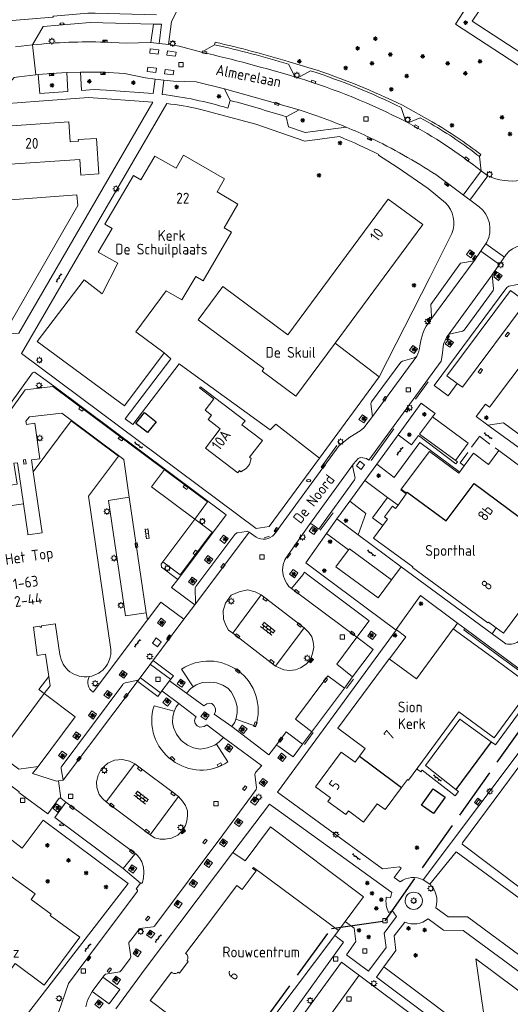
# Model space of a CAD drawing. Extents: x 168769 to 512904, y 516715 to 1559940.
# Tile 84 of 186: x 169418 to 169532, y 519650 to 519879. Entities that reach past the tile are written whole.
import ezdxf

# ---------------------------------------------------------------- set-up
doc = ezdxf.new("R2010")
doc.units = 0
doc.header["$MEASUREMENT"] = 0
doc.linetypes.add('ACAD_ISO02W100', pattern=[15, 12, -3])
doc.linetypes.add('HIDDEN', pattern=[4.5, 3, -1.5])
doc.layers.get('0').update_dxf_attribs({"linetype": 'CONTINUOUS'})
for name, color, linetype, lineweight in [('B01_HOOFDGEBOUW', 10, 'CONTINUOUS', 0), ('B07_scheidingsmuur', 14, 'CONTINUOUS', 25), ('B17_Overbouw', 10, 'HIDDEN', 0), ('Q04_wegmarkering', 7, 'CONTINUOUS', 0), ('Q21_LANTAARNPAAL', 7, 'CONTINUOUS', 18), ('Q23_kolk', 7, 'CONTINUOUS', 18), ('Q24_PUTDEKSEL', 7, 'CONTINUOUS', 0), ('Q26_BOOM', 7, 'CONTINUOUS', 18), ('Q28_rioolput', 7, 'CONTINUOUS', 18), ('Q92_BRANDKRAAN', 7, 'CONTINUOUS', 0), ('Q96_STRAATKOLK', 7, 'CONTINUOUS', 0), ('Q97_TROTTOIRKOLK', 7, 'CONTINUOUS', 0), ('S02_symb_open_verh', 7, 'CONTINUOUS', 13), ('T51_CULTUURSCHEIDING', 3, 'CONTINUOUS', 0), ('V00_kant_verharding', 252, 'CONTINUOUS', 0), ('V03_kant_tegel_verh', 254, 'CONTINUOUS', 13), ('V04_Kant_op_inrit', 254, 'CONTINUOUS', 13), ('V11_VERKEERSDREMPEL', 7, 'CONTINUOUS', 0), ('Z19_Overigetekst', 7, 'CONTINUOUS', 0)]:
    doc.layers.add(name, color=color, linetype=linetype, lineweight=lineweight)
for name, color, linetype in [('B14_dakrand_bijgebouw', 30, 'CONTINUOUS'), ('T10_cultuurscheiding', 3, 'CONTINUOUS'), ('W51_DUIKER', 4, 'ACAD_ISO02W100'), ('Z02_Huisnummer', 253, 'CONTINUOUS'), ('Z06_STRAATNAAM', 7, 'CONTINUOUS'), ('Z09_FUNCTIEAANDUIDING', 7, 'CONTINUOUS')]:
    doc.layers.add(name, color=color, linetype=linetype)
doc.styles.add('ISOCP', font='isocp.shx', dxfattribs={"height": 1.8})

# ---------------------------------------------------------------- blocks, each defined once
blk = doc.blocks.new('Q21')
at = {"color": 0}
for points in [[(-1.5, 0), (-1, 0)], [(-1.06, 1.06), (-0.71, 0.71)], [(0, 1.5), (0, 1)], [(1.06, 1.06), (0.71, 0.71)], [(1.5, 0), (1, 0)], [(-1.06, -1.06), (-0.71, -0.71)], [(0, -1.5), (0, -1)], [(1.06, -1.06), (0.71, -0.71)]]:
    blk.add_lwpolyline(points, dxfattribs=at)
blk.add_circle((0, 0), 1, dxfattribs=at)
blk = doc.blocks.new('Q26')
at = {"color": 0}
for p, q in [((-1, 0), (1, 0)), ((-0.7, 0.7), (0.7, -0.7)), ((0.7, 0.7), (-0.7, -0.7)), ((0, 1), (0, -1))]:
    blk.add_line(p, q, dxfattribs=at)
blk = doc.blocks.new('Q28')
at = {"color": 0}
blk.add_lwpolyline([(1, 1), (1, -1), (-1, -1), (-1, 1)], close=True, dxfattribs=at)
blk = doc.blocks.new('Q97')
blk.add_hatch(color=256).paths.add_polyline_path([(-1, 1), (-1, 0), (1, 1)])
blk.add_line((1, 1), (-1, 0))
at = {"color": 0}
for points in [[(-1, 0), (-1, 1), (1, 1), (1, 0), (-1, 0)], [(0, 0.8), (0, 1)]]:
    blk.add_lwpolyline(points, dxfattribs=at)
blk = doc.blocks.new('Q23')
at = {"color": 0}
blk.add_lwpolyline([(0.99, -0.5), (-0.99, -0.5), (-0.99, 0.5), (0.99, 0.5), (0.99, -0.5)], dxfattribs=at)
blk = doc.blocks.new('Q96')
for p, q in [((-1, 0.88), (1, 0.88)), ((-1, 0.75), (1, 0.75)), ((-1, 0.63), (1, 0.63)), ((-1, 0.5), (1, 0.5)), ((-1, 0.38), (1, 0.38)), ((-1, 0.25), (1, 0.25)), ((-1, 0.12), (1, 0.12))]:
    blk.add_line(p, q)
at = {"color": 0}
blk.add_lwpolyline([(1, 1), (1, 0), (-1, 0), (-1, 1), (1, 1)], dxfattribs=at)
blk = doc.blocks.new('Q92')
at = {"color": 0}
blk.add_ellipse((0, 0), major_axis=(-0.991, 0), ratio=0.499983, start_param=1.570796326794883, end_param=7.853981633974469, dxfattribs=at)
blk = doc.blocks.new('Q24')
at = {"color": 0}
blk.add_lwpolyline([(1, 1), (1, -1), (-1, -1), (-1, 1)], close=True, dxfattribs=at)
blk = doc.blocks.new('S024')
at = {"color": 0}
for p, q in [((0, 1.2), (6.7, 1.2)), ((0, 0), (6.7, 0)), ((0.2, 1.2), (0.2, 0)), ((1.25, 1.5), (1.25, 1.2)), ((1.25, 0), (1.25, -1.2)), ((2.3, 1.2), (2.3, 0)), ((3.35, 1.5), (3.35, 1.2)), ((3.35, 0), (3.35, -1.2)), ((4.4, 1.2), (4.4, 0)), ((5.45, 1.5), (5.45, 1.2)), ((5.45, 0), (5.45, -1.2)), ((6.5, 1.2), (6.5, 0)), ((0, -1.2), (6.7, -1.2)), ((0.2, -1.2), (0.2, -1.5)), ((2.3, -1.2), (2.3, -1.5)), ((4.4, -1.2), (4.4, -1.5)), ((6.5, -1.2), (6.5, -1.5))]:
    blk.add_line(p, q, dxfattribs=at)
blk = doc.blocks.new('S026')
for p, q in [((0, 0), (4.4, 0)), ((0.2, 0.5), (0.2, 0)), ((1.2, 0), (1.2, -0.5)), ((2.2, 0.5), (2.2, 0)), ((3.2, 0), (3.2, -0.5)), ((4.2, 0.5), (4.2, 0))]:
    blk.add_line(p, q)
blk = doc.blocks.new('S022')
at = {"color": 0}
for p, q in [((0.01, 1.15), (0.31, 1.15)), ((0.31, -2.3), (0.31, 2.3)), ((0.31, 2.1), (1.51, 2.1)), ((0.31, 0), (1.51, 0)), ((1.51, -2.3), (1.51, 2.3)), ((1.51, 1.05), (1.81, 1.05)), ((0.01, -1.15), (0.31, -1.15)), ((0.31, -2.1), (1.51, -2.1)), ((1.51, -1.05), (1.81, -1.05))]:
    blk.add_line(p, q, dxfattribs=at)

msp = doc.modelspace()

# ---------------------------------------------------------------- linework, layer by layer
at = {"layer": 'B01_HOOFDGEBOUW'}
for p, q in [((169518.75, 519737.47), (169510.2, 519725.87)), ((169528.57, 519730.23), (169518.75, 519737.47)), ((169503.92, 519730.5), (169492.04, 519714.41)), ((169510.2, 519725.87), (169503.92, 519730.5)), ((169536.95, 519724.06), (169528.57, 519730.23)), ((169528.21, 519712.22), (169536.95, 519724.06)), ((169508.35, 519702.41), (169519.99, 519718.2)), ((169519.99, 519718.2), (169528.21, 519712.22)), ((169492.04, 519714.41), (169498.37, 519709.74)), ((169498.37, 519709.74), (169497.03, 519707.92)), ((169506.77, 519700.68), (169508.15, 519702.55)), ((169508.15, 519702.55), (169508.35, 519702.41))]:
    msp.add_line(p, q, dxfattribs=at)
for points in [[(169413.71, 519845.03), (169432.23, 519846.28), (169432.47, 519842.64), (169436.69, 519842.92), (169436.14, 519851.14), (169431.91, 519850.86), (169431.94, 519850.5), (169430.01, 519850.37), (169429.7, 519854.96), (169413.12, 519853.84)], [(169491.42, 519803.7), (169482.32, 519791.39), (169474.45, 519797.2), (169474.9, 519797.81), (169459.67, 519809.06), (169465.37, 519816.78), (169480.45, 519805.64), (169503.69, 519837.09), (169511.71, 519831.16)]]:
    msp.add_lwpolyline(points, close=True, dxfattribs=at)
for points in [[(169451.8, 519801.41), (169442.63, 519789.12), (169422.38, 519804.05), (169433.24, 519818.4), (169437.43, 519815.15), (169441.07, 519822.25), (169436.52, 519824.8), (169439.73, 519830.27), (169438.03, 519831.27), (169444.68, 519842.52), (169446.39, 519841.51), (169449.66, 519847.05), (169454.56, 519844.25), (169456.3, 519847.27), (169465.78, 519841.8), (169464.04, 519838.78), (169468.84, 519835.93), (169465.65, 519830.42), (169467.38, 519829.42), (169460.85, 519818.16), (169459.12, 519819.16), (169455.92, 519813.69), (169452.23, 519815.85), (169445.22, 519806.31), (169451.8, 519801.41)], [(169460.19, 519793.58), (169470.54, 519785.71), (169469.81, 519784.75), (169474.54, 519781.14), (169471.55, 519777.22), (169471.91, 519776.95), (169471.52, 519775.59), (169470.77, 519774.6), (169469.57, 519773.87), (169469.2, 519774.15), (169468.83, 519773.65), (169461.36, 519779.36), (169464.77, 519783.83), (169461.96, 519785.98), (169462.73, 519786.99), (169461.27, 519788.11), (169463.33, 519790.81), (169460.01, 519793.34), (169460.19, 519793.58)], [(169421.48, 519773.85), (169430.26, 519785.65), (169441.2, 519777.49)], [(169441.2, 519777.49), (169434.29, 519768.22), (169439.38, 519733.22)], [(169506.68, 519769.8), (169513.22, 519778.56)], [(169513.22, 519778.56), (169520.03, 519773.55), (169521.27, 519775.25), (169523.41, 519778.15), (169526.9, 519775.56), (169529.28, 519778.78), (169546.77, 519765.85), (169542.57, 519760.17), (169543.78, 519759.27), (169543.45, 519758.83), (169543.63, 519758.68), (169542.42, 519757.04)], [(169419.2, 519766.4), (169420.2, 519759.54), (169420.25, 519759.25), (169423.51, 519759.73), (169421.48, 519773.85)], [(169505.95, 519766.16), (169507.85, 519768.78), (169506.61, 519769.7), (169506.68, 519769.8)], [(169412.79, 519766.14), (169414.85, 519766.45), (169414.95, 519765.78), (169419.2, 519766.4)], [(169505.38, 519765.36), (169505.95, 519766.16)], [(169424.04, 519722.46), (169413.61, 519708.45), (169401.04, 519717.83), (169409.55, 519729.3), (169404.41, 519764.21), (169408.67, 519764.84), (169408.57, 519765.51), (169410.68, 519765.82)], [(169502.45, 519761.42), (169503.52, 519762.87), (169502.81, 519763.39), (169504.63, 519765.9)], [(169504.63, 519765.9), (169505.38, 519765.36)], [(169528.69, 519737.65), (169526.86, 519739), (169526.73, 519738.83), (169509.27, 519751.71), (169509.34, 519751.8), (169500.3, 519758.5), (169502.45, 519761.42)], [(169530.35, 519736.43), (169541.94, 519752.06)], [(169427.66, 519731.52), (169426.66, 519738.33), (169426.62, 519738.63), (169423.35, 519738.16), (169423.39, 519737.87), (169423.05, 519737.82), (169423.02, 519738.04), (169421.51, 519737.82), (169422.42, 519731.28), (169424.3, 519731.56), (169425.06, 519726.38)], [(169530.35, 519736.43), (169528.69, 519737.65)], [(169425.06, 519726.38), (169422.8, 519723.37), (169424.04, 519722.46)], [(169497.03, 519707.92), (169496, 519706.52), (169492.81, 519708.87), (169486.87, 519700.82), (169490.33, 519698.27), (169489.72, 519697.44), (169493.83, 519694.42), (169494.44, 519695.24), (169497.98, 519692.63), (169501.14, 519696.92), (169502.99, 519695.55)], [(169502.99, 519695.55), (169506.77, 519700.68)], [(169412.88, 519682.54), (169421.94, 519675.99), (169421, 519674.7), (169425.64, 519671.28)], [(169461.4, 519668.33), (169468.62, 519677.92), (169469.82, 519677.02), (169473.08, 519681.32), (169472.28, 519681.92), (169472.46, 519682.16)], [(169491.33, 519666.37), (169492.16, 519667.49), (169472.46, 519682.16)], [(169425.64, 519671.28), (169425.43, 519671), (169432.23, 519665.99), (169424.02, 519654.86), (169417.26, 519659.84), (169407.07, 519646.03)], [(169477.22, 519647.57), (169491.33, 519666.37)], [(169531.75, 519636.33), (169526.96, 519639.92), (169523.96, 519660.93), (169585.62, 519614.89)]]:
    msp.add_lwpolyline(points, dxfattribs=at)
for points in [[(169439.38, 519733.22, -0.416903), (169434.46, 519726.4)], [(169434.46, 519726.4, -0.423549), (169427.66, 519731.52)], [(169460.79, 519642.05), (169460.79, 519642.05), (169448.55, 519651.29), (169453.5, 519657.86, 0.447869), (169455.06, 519657.88), (169455.35, 519657.66), (169457.38, 519660.35), (169457.09, 519660.57, 0.448148), (169456.75, 519662.16), (169461.4, 519668.33)]]:
    msp.add_lwpolyline(points, format="xyb", dxfattribs=at)
at = {"layer": 'B07_scheidingsmuur'}
for points in [[(169506.68, 519769.8), (169507.88, 519768.91), (169508.06, 519769.16), (169517.13, 519762.46), (169523.55, 519771.16), (169534.1, 519763.37)], [(169497.03, 519707.92), (169500, 519705.71), (169506.77, 519700.68)]]:
    msp.add_lwpolyline(points, dxfattribs=at)
at = {"layer": 'B14_dakrand_bijgebouw'}
for points in [[(169447.21, 519787.58), (169449.92, 519785.46), (169447.96, 519782.95), (169445.25, 519785.07), (169447.21, 519787.58)], [(169516.84, 519698.4), (169514.14, 519694.62), (169511.42, 519696.57), (169514.12, 519700.35), (169516.84, 519698.4)]]:
    msp.add_lwpolyline(points, dxfattribs=at)
at = {"layer": 'B17_Overbouw'}
for points in [[(169521.27, 519775.25), (169520.31, 519775.93), (169524.82, 519782.09), (169529.28, 519778.78)], [(169521.27, 519775.25), (169520.31, 519775.93), (169524.82, 519782.09), (169529.28, 519778.78)], [(169521.27, 519775.25), (169520.31, 519775.93), (169524.82, 519782.09), (169529.28, 519778.78)], [(169425.06, 519726.38), (169425.36, 519724.27), (169424.04, 519722.46)], [(169425.06, 519726.38), (169425.36, 519724.27), (169424.04, 519722.46)], [(169425.06, 519726.38), (169425.36, 519724.27), (169424.04, 519722.46)]]:
    msp.add_lwpolyline(points, dxfattribs=at)
at = {"layer": 'Q04_wegmarkering'}
for points in [[(169460.46, 519871.13, -0.016718), (169482.12, 519865.37)], [(169482.72, 519865.2, -0.043435), (169507.73, 519855.07)], [(169508.28, 519854.78, -0.04394), (169525.16, 519843.62)], [(169455.79, 519728.07, -0.317493), (169468.92, 519727.73)], [(169468.92, 519727.73, -0.327229), (169472.97, 519714.92)], [(169453.62, 519707.02, -0.326363), (169449.44, 519719.59)], [(169466.57, 519706.63, -0.324965), (169453.62, 519707.02)]]:
    msp.add_lwpolyline(points, format="xyb", dxfattribs=at)
for points in [[(169465.76, 519862.63), (169483.08, 519857.78)], [(169523.58, 519822.8), (169513.54, 519809.2)], [(169517.15, 519805.01), (169527.74, 519819.53)], [(169535.65, 519813.23), (169520.89, 519793.46), (169519.65, 519794.31)], [(169510.27, 519800.69), (169500.02, 519786.7)], [(169513.91, 519786.61), (169522.22, 519780.47), (169519.23, 519776.49)], [(169526.75, 519784.67), (169546.89, 519770.1)], [(169495.64, 519775.67), (169485.42, 519761.64)], [(169451.52, 519752.98), (169458.89, 519762.87), (169448.86, 519770.35), (169451.87, 519774.37)], [(169443.72, 519767.95), (169447.66, 519741.15)], [(169471.47, 519759.88), (169458.87, 519743.04)], [(169504.46, 519748.8), (169494.71, 519756.01), (169494.51, 519755.77)], [(169481.31, 519746.78), (169496.68, 519735.28)], [(169474.24, 519745.3), (169484.25, 519737.7)], [(169467.68, 519736.47), (169477.61, 519728.82)], [(169496.39, 519735.5), (169491.75, 519729.27)], [(169458.53, 519723.98), (169455.79, 519728.07)], [(169495.39, 519726.32), (169491.75, 519729.27)], [(169446.01, 519725.79), (169428.41, 519702.36)], [(169489.73, 519726.55), (169482.23, 519716.49)], [(169493.55, 519723.71), (169489.73, 519726.55)], [(169449.44, 519719.59), (169454.14, 519718.38)], [(169472.97, 519714.92), (169468.36, 519716.55)], [(169486, 519713.6), (169482.23, 519716.49)], [(169480.06, 519713.59), (169477.65, 519710.35)], [(169483.86, 519710.72), (169480.06, 519713.59)], [(169463.95, 519710.73), (169466.57, 519706.63)], [(169444.99, 519706.14), (169455.1, 519698.56)], [(169429.05, 519697.3), (169445.28, 519685.2)], [(169448.57, 519689.71), (169438.39, 519697.36)], [(169483.48, 519638.55), (169496.91, 519657.15)]]:
    msp.add_lwpolyline(points, dxfattribs=at)
at = {"layer": 'T10_cultuurscheiding'}
msp.add_lwpolyline([(169527.5, 519711.27), (169519.33, 519700.19)], dxfattribs=at)
at = {"layer": 'T51_CULTUURSCHEIDING'}
for points in [[(169525.46, 519892.41), (169525.92, 519887.95), (169519.24, 519877.67)], [(169449.32, 519877.64), (169448.74, 519873.38)], [(169519.24, 519877.67), (169546.15, 519860.08)], [(169533.99, 519728.17), (169521.4, 519737.5)], [(169530.89, 519733.96), (169527.71, 519736.3)], [(169497.96, 519675.34), (169476.4, 519691.56), (169470.55, 519683.66)], [(169470.55, 519683.66), (169467.7, 519685.59)], [(169497.96, 519675.34), (169493.73, 519669.6)], [(169526.81, 519640.95), (169502.63, 519659.07)]]:
    msp.add_lwpolyline(points, dxfattribs=at)
msp.add_lwpolyline([(169534.16, 519734.82, -0.238321), (169530.89, 519733.96)], format="xyb", dxfattribs=at)
at = {"layer": 'V00_kant_verharding'}
for points in [[(169532.81, 519892.79), (169523.14, 519878.29), (169542.59, 519865.65), (169551.82, 519879.34), (169552.7, 519879.71), (169553.87, 519879.9), (169555, 519879.73)], [(169453.48, 519878.22), (169458.81, 519888.89)], [(169374.41, 519875.71), (169383.48, 519875.75), (169426.03, 519879.22), (169426.14, 519879.47), (169434.13, 519880.18), (169435.83, 519880.21), (169450.02, 519879.79)], [(169449.32, 519877.64), (169434.65, 519878), (169423.78, 519877.07)], [(169453.48, 519878.22), (169452.82, 519872.88)], [(169421.31, 519872.83), (169423.78, 519877.07)], [(169449.32, 519877.64), (169451.21, 519877.6)], [(169450.64, 519873.17), (169451.21, 519877.6)], [(169417.37, 519872.36), (169421.31, 519872.83)], [(169450.55, 519871.7), (169448.56, 519871.94), (169448.45, 519870.93), (169450.44, 519870.69), (169450.55, 519871.7)], [(169450.64, 519873.17), (169452.82, 519872.88)], [(169454.41, 519870.18), (169454.54, 519871.16), (169452.56, 519871.43), (169452.44, 519870.45), (169454.41, 519870.18)], [(169452.82, 519872.88), (169455.23, 519872.57), (169460.46, 519871.13), (169463.43, 519872.86)], [(169422.65, 519865.93), (169425.7, 519866.21), (169429.29, 519866.42)], [(169422.65, 519865.93), (169422.98, 519861.59), (169429.5, 519862), (169429.29, 519866.42)], [(169429.29, 519866.42), (169432.44, 519866.51)], [(169432.44, 519866.51), (169437.62, 519866.48), (169442.58, 519866.22), (169447.46, 519865.19), (169449.7, 519864.91)], [(169432.44, 519866.51), (169432.64, 519862.23), (169435.6, 519862.47), (169438.35, 519862.31), (169449.21, 519861.59), (169449.7, 519864.91)], [(169448.01, 519867.64), (169450.02, 519867.4), (169449.89, 519866.4), (169447.88, 519866.64), (169448.01, 519867.64)], [(169452.02, 519867.12), (169454.02, 519866.88), (169453.87, 519865.91), (169451.87, 519866.15), (169452.02, 519867.12)], [(169357.89, 519856.03), (169373.41, 519857.86), (169375.29, 519860.49), (169375.88, 519860.55), (169378.36, 519858.42), (169414.81, 519862.61), (169417.03, 519865.27), (169418.14, 519865.41), (169422.09, 519865.87), (169422.65, 519865.93)], [(169449.7, 519864.91), (169451.7, 519864.67)], [(169467.07, 519859.96), (169465.76, 519862.63), (169459.18, 519864.23), (169453.95, 519864.38), (169451.7, 519864.67)], [(169410.47, 519858.86), (169422.86, 519859.79), (169434.3, 519860.62), (169449.2, 519859.58), (169430.68, 519827.52), (169418.12, 519805.97)], [(169410.47, 519858.86), (169412.04, 519836.62), (169431.59, 519838.06), (169431.78, 519835.58), (169414.63, 519805.74), (169418.12, 519805.97)], [(169473.1, 519760.72), (169418.75, 519801.27), (169452.42, 519859.24)], [(169493.96, 519853.76), (169484.43, 519852.48), (169480.62, 519853.82), (169480.01, 519856.17)], [(169524.8, 519846.93), (169525.16, 519843.62), (169526.77, 519842.46)], [(169514.67, 519842.75), (169524.76, 519835.32)], [(169518.4, 519829.1), (169513.29, 519818.9), (169501.6, 519795.91)], [(169526.54, 519827.1), (169523.58, 519822.8), (169520.43, 519822.19)], [(169523.63, 519824.54), (169522.56, 519825.33), (169521.77, 519824.26), (169522.84, 519823.48), (169523.63, 519824.54)], [(169530.99, 519824.22), (169527.9, 519819.77), (169527.74, 519819.53), (169528.05, 519816.3), (169527.97, 519815.9)], [(169520.43, 519822.19), (169513.53, 519812.67)], [(169528.1, 519819.06), (169529.22, 519818.24), (169530.04, 519819.35), (169528.92, 519820.17), (169528.1, 519819.06)], [(169531.11, 519816.55), (169531.63, 519816.87), (169542.95, 519819.03), (169543.39, 519818.91), (169563.17, 519804.05), (169576.45, 519794.2), (169576.48, 519794.17), (169593.73, 519781.35), (169603.21, 519774.24)], [(169514.31, 519793.9), (169531.11, 519816.55)], [(169546.3, 519773.5), (169530.35, 519785.24), (169526.74, 519784.68), (169524.02, 519786.68), (169526.17, 519789.57), (169527.11, 519788.85), (169541.91, 519808.55), (169531.98, 519815.91), (169517.21, 519796.12), (169519.65, 519794.31)], [(169527.97, 519815.9), (169521.23, 519806.67)], [(169513.53, 519812.67), (169513.67, 519809.87)], [(169513.54, 519809.2), (169513.36, 519808.97)], [(169521.23, 519806.67), (169520.87, 519806.47), (169517.82, 519805.73), (169517.15, 519805.01), (169516.45, 519803.41), (169516.14, 519800.83), (169515.92, 519799.53)], [(169501.6, 519795.91), (169491.42, 519803.7)], [(169510.46, 519802.34), (169509.37, 519803.12), (169508.59, 519802.03), (169509.67, 519801.25), (169510.46, 519802.34)], [(169516.88, 519803.54), (169517.96, 519802.73), (169518.77, 519803.81), (169517.69, 519804.62), (169516.88, 519803.54)], [(169451.8, 519801.41), (169453.37, 519800.07), (169442.8, 519786.11)], [(169506.97, 519799.49), (169509.67, 519800.25)], [(169444.51, 519784.8), (169455.26, 519798.92), (169457.28, 519797.45), (169476.33, 519783.59), (169477.67, 519784.93), (169487.77, 519777.05)], [(169506.97, 519799.49), (169506.57, 519799.27), (169499.79, 519790.08), (169499.66, 519789.59), (169500.02, 519786.7), (169498.05, 519784.02), (169497.17, 519783.32), (169494.77, 519781.92), (169492.99, 519780.51), (169492.35, 519779.92)], [(169515.92, 519799.53), (169499.18, 519776.54)], [(169375.01, 519732.31), (169421.34, 519796.79)], [(169421.93, 519796.9), (169426.44, 519793.54)], [(169501.6, 519795.91), (169487.77, 519777.05)], [(169403.55, 519710.63), (169379.6, 519728.54), (169382.86, 519733.09), (169378.82, 519736.09), (169387.44, 519748.09), (169402.17, 519768.59), (169419.62, 519792.87), (169426.04, 519793.62), (169443.01, 519780.94)], [(169426.44, 519793.54), (169466.16, 519763.88), (169454.93, 519748.91), (169451.14, 519751.73), (169451.08, 519752.42), (169451.51, 519752.96), (169455.52, 519749.94), (169462.9, 519759.86), (169458.89, 519762.87), (169461.86, 519766.89), (169443.01, 519780.94)], [(169517.56, 519791.49), (169514.31, 519793.9)], [(169519.65, 519794.31), (169517.56, 519791.49)], [(169505.94, 519782.4), (169509.09, 519780.11), (169510.66, 519782.29), (169519.37, 519775.73), (169519.69, 519776.15), (169510.95, 519782.62), (169513.93, 519786.64), (169514.51, 519787.38), (169511.27, 519789.78)], [(169505.94, 519782.4), (169511.27, 519789.78)], [(169421.48, 519773.85), (169421.09, 519776.64), (169423.01, 519776.9), (169421.82, 519785.12), (169419.9, 519784.82), (169419.79, 519785.57), (169420.59, 519786.62), (169428.08, 519787.46), (169442.47, 519776.73)], [(169496.9, 519785.97), (169498.01, 519785.18), (169498.8, 519786.28), (169497.7, 519787.08), (169496.9, 519785.97)], [(169442.8, 519786.11), (169444.51, 519784.8)], [(169501.01, 519775.6), (169505.94, 519782.4)], [(169477.3, 519759.33), (169492.35, 519779.92)], [(169501.01, 519775.6), (169505.06, 519772.56), (169511.03, 519780.67), (169520.22, 519773.81)], [(169412.79, 519766.14), (169412.43, 519768.32), (169408.39, 519771.22), (169411.13, 519775.02), (169411.36, 519775.04), (169412.07, 519770.15), (169417.74, 519770.97), (169417.02, 519775.87), (169417.81, 519775.97), (169419.2, 519766.4)], [(169442.47, 519776.73), (169443.72, 519767.96), (169438.92, 519767.24), (169442.87, 519740.45), (169447.66, 519741.14), (169447.94, 519739.54)], [(169487.77, 519777.05), (169476.08, 519761.15), (169473.1, 519760.72)], [(169495.64, 519775.67), (169496.69, 519776.91)], [(169496.33, 519775.21), (169497.41, 519774.43), (169498.19, 519775.51), (169497.11, 519776.29), (169496.33, 519775.21)], [(169497.37, 519777.14), (169498.66, 519776.92), (169499.18, 519776.54)], [(169498.25, 519771.84), (169501.01, 519775.6)], [(169495.98, 519772.66), (169495.49, 519774.95)], [(169486.02, 519761.73), (169487.6, 519760.59), (169495.85, 519771.96)], [(169494.76, 519767.03), (169498.25, 519771.84)], [(169498.25, 519771.84), (169503.53, 519767.91)], [(169491.78, 519762.92), (169494.76, 519767.03)], [(169496.7, 519759.23), (169498.5, 519764.23), (169494.76, 519767.03)], [(169502.45, 519761.42), (169500, 519763.16), (169503.53, 519767.91)], [(169503.53, 519767.91), (169505.95, 519766.16)], [(169485.42, 519761.64), (169479.95, 519753.84)], [(169489.37, 519759.59), (169491.78, 519762.92)], [(169491.78, 519762.92), (169496.7, 519759.23)], [(169459.13, 519747.28), (169468.17, 519759.35)], [(169466.6, 519758.37), (169465.5, 519759.19), (169464.68, 519758.09), (169465.78, 519757.27), (169466.6, 519758.37)], [(169468.79, 519759.74), (169470.8, 519760.04)], [(169471.5, 519759.86), (169473.06, 519758.68)], [(169484.58, 519752.79), (169489.37, 519759.59)], [(169485.39, 519760.12), (169486.48, 519759.33), (169487.27, 519760.42), (169486.18, 519761.21), (169485.39, 519760.12)], [(169506.68, 519751.81), (169504.46, 519748.8), (169501.32, 519744.61), (169491.56, 519751.82), (169494.51, 519755.77), (169489.37, 519759.59)], [(169506.68, 519751.81), (169496.7, 519759.23)], [(169463.03, 519753.59), (169461.94, 519754.44), (169461.1, 519753.35), (169462.18, 519752.51), (169463.03, 519753.59)], [(169506.27, 519682.28), (169502.38, 519681.79), (169478.04, 519699.56), (169505.51, 519737.12), (169488.31, 519750), (169484.58, 519752.79)], [(169479.95, 519753.84), (169479.7, 519753.46), (169479.33, 519752.34), (169479.23, 519751.06), (169479.32, 519750), (169479.33, 519749.88), (169479.72, 519748.78), (169480.17, 519747.97), (169480.69, 519747.24), (169481.31, 519746.78), (169483.87, 519750), (169484.32, 519750.56)], [(169481.95, 519749.3), (169482.78, 519750.41), (169481.67, 519751.24), (169480.84, 519750.13), (169481.95, 519749.3)], [(169495.39, 519726.32), (169500.17, 519732.66), (169496.68, 519735.28), (169496.58, 519735.53), (169496.63, 519735.81), (169499.26, 519739.28), (169485.07, 519750), (169484.32, 519750.56)], [(169528.69, 519737.65), (169527.71, 519736.3), (169506.68, 519751.81)], [(169454.93, 519748.91), (169453.52, 519747.02), (169458.87, 519743.04)], [(169459.33, 519748.64), (169458.24, 519749.47), (169457.41, 519748.38), (169458.5, 519747.55), (169459.33, 519748.64)], [(169459.08, 519743.7), (169458.94, 519746.63)], [(169467.68, 519736.47), (169466.72, 519737.18), (169466.04, 519738.27), (169465.51, 519739.71), (169465.47, 519741.7), (169466, 519743.41), (169467.31, 519745.24), (169469.17, 519746.07), (169471.12, 519746.47), (169472.86, 519746.07), (169474.24, 519745.3), (169467.68, 519736.47)], [(169447.94, 519739.54), (169451.03, 519743.65), (169456.36, 519739.67)], [(169456.36, 519739.67), (169458.87, 519743.04)], [(169435.39, 519722.77), (169447.94, 519739.54)], [(169452.14, 519739.07), (169451.07, 519739.89), (169450.24, 519738.81), (169451.32, 519737.99), (169452.14, 519739.07)], [(169485.71, 519730.38), (169484.65, 519729.27), (169483.38, 519728.4), (169482.17, 519727.95), (169480.79, 519727.79), (169479.47, 519727.96), (169478.27, 519728.47), (169477.61, 519728.82), (169484.25, 519737.7), (169485.33, 519736.62), (169485.95, 519735.6), (169486.29, 519734.42), (169486.42, 519733.17), (169486.15, 519731.71), (169485.71, 519730.38)], [(169500.04, 519734.99), (169500.85, 519736.07), (169499.76, 519736.88), (169498.96, 519735.79), (169500.04, 519734.99)], [(169451.13, 519734.47), (169449.92, 519735.34), (169449.06, 519734.13), (169450.26, 519733.27), (169451.13, 519734.47)], [(169443.19, 519727.05), (169442.12, 519727.83), (169441.35, 519726.76), (169442.42, 519725.99), (169443.19, 519727.05)], [(169453.03, 519725.42), (169451.27, 519723.07)], [(169453.03, 519725.42), (169456.95, 519722.55)], [(169456.69, 519724.99), (169455.61, 519725.8), (169454.79, 519724.73), (169455.87, 519723.91), (169456.69, 519724.99)], [(169456.95, 519722.55), (169457.95, 519723.66), (169459.22, 519724.45), (169460.65, 519725), (169462.34, 519725.12), (169463.95, 519724.93), (169465.4, 519724.42), (169466.54, 519723.67), (169467.28, 519722.83), (169467.9, 519721.72), (169468.41, 519720.52), (169468.7, 519719.36), (169468.7, 519717.95), (169468.5, 519716.75), (169468.13, 519715.82), (169467.47, 519714.78)], [(169493.55, 519723.71), (169495.39, 519726.32)], [(169439.73, 519722.36), (169438.66, 519723.18), (169437.83, 519722.1), (169438.91, 519721.28), (169439.73, 519722.36)], [(169455.18, 519720.12), (169451.27, 519723.07)], [(169483.86, 519710.72), (169493.55, 519723.71)], [(169542.05, 519671.56), (169520.83, 519687.55), (169520.85, 519687.88), (169531.77, 519702.54), (169546.69, 519722.66)], [(169424.04, 519722.46), (169431.17, 519717.09), (169422.58, 519705.54)], [(169453.41, 519720.64), (169452.32, 519721.46), (169451.51, 519720.37), (169452.6, 519719.56), (169453.41, 519720.64)], [(169467.47, 519714.78), (169463.39, 519717.66), (169463.67, 519718.24), (169463.65, 519718.99), (169463.33, 519719.69), (169462.8, 519720.11), (169462.21, 519720.19), (169461.64, 519720.05), (169460.95, 519719.61), (169456.95, 519722.55)], [(169436.16, 519717.64), (169435.07, 519718.44), (169434.27, 519717.36), (169435.35, 519716.55), (169436.16, 519717.64)], [(169455.18, 519720.12), (169454.57, 519719.37), (169454.1, 519718.3), (169453.79, 519717.14), (169453.71, 519715.75), (169453.99, 519714.6), (169454.66, 519713.02), (169455.72, 519711.58), (169457.2, 519710.51), (169458.62, 519709.84), (169460.11, 519709.55), (169461.82, 519709.89), (169463.56, 519710.49), (169464.52, 519711.26), (169465.56, 519712.27)], [(169465.56, 519712.27), (169461.67, 519715.18), (169461.09, 519714.79), (169460.08, 519714.66), (169459.41, 519715), (169458.97, 519715.54), (169458.82, 519716.17), (169458.96, 519716.72), (169459.19, 519717.09), (169455.18, 519720.12)], [(169460.31, 519717.13), (169461.42, 519716.33), (169462.21, 519717.44), (169461.11, 519718.23), (169460.31, 519717.13)], [(169427.36, 519702.23), (169426.88, 519702.16), (169421.34, 519703.88), (169422.58, 519705.54), (169418.11, 519704.89), (169400.88, 519717.76)], [(169432.51, 519712.8), (169431.42, 519713.59), (169430.64, 519712.5), (169431.73, 519711.71), (169432.51, 519712.8)], [(169467.47, 519714.78), (169476.01, 519708.22)], [(169469.07, 519714.01), (169470.17, 519713.2), (169470.98, 519714.31), (169469.87, 519715.12), (169469.07, 519714.01)], [(169474.37, 519705.78), (169465.56, 519712.27)], [(169536.04, 519711.53), (169525.43, 519697.45)], [(169403.55, 519710.63), (169418.23, 519699.68), (169418.14, 519699.55), (169424.83, 519694.6), (169427.48, 519698.18), (169427.86, 519698.2)], [(169429.22, 519708.3), (169428.15, 519709.13), (169427.32, 519708.06), (169428.39, 519707.23), (169429.22, 519708.3)], [(169465.81, 519709.68), (169466.9, 519708.89), (169467.69, 519709.98), (169466.6, 519710.77), (169465.81, 519709.68)], [(169476.02, 519708.21), (169477.65, 519710.35), (169477.86, 519710.4), (169478.15, 519710.35), (169481.65, 519707.79), (169483.86, 519710.72)], [(169436.53, 519703.54), (169436.16, 519702.01), (169436.24, 519700.68), (169436.75, 519699.06), (169437.57, 519698.05), (169438.37, 519697.34), (169444.99, 519706.14), (169443.8, 519706.78), (169442.14, 519707.17), (169440.27, 519706.99), (169438.72, 519706.32), (169437.17, 519704.91), (169436.53, 519703.54)], [(169476.01, 519708.22), (169476.02, 519708.21)], [(169478.12, 519707.53), (169479.21, 519706.71), (169480.03, 519707.79), (169478.95, 519708.62), (169478.12, 519707.53)], [(169474.42, 519705.74), (169472.97, 519704.15), (169472.81, 519703.69), (169473.15, 519700.67), (169473.1, 519700.17), (169465.35, 519689.7), (169449.53, 519668.54), (169449.25, 519668.4), (169446.19, 519668.02), (169446.04, 519667.88), (169445.61, 519667.31), (169444.04, 519665.27), (169443.64, 519664.74), (169443.6, 519664.51), (169444.04, 519661.45), (169443.94, 519661.01), (169441.9, 519658.36), (169441.5, 519657.96), (169438.22, 519657.39), (169437.92, 519657.1), (169437.59, 519656.67)], [(169474.42, 519705.74), (169474.37, 519705.78)], [(169427.86, 519698.2), (169427.36, 519702.23)], [(169473.79, 519701.68), (169474.89, 519700.87), (169475.7, 519701.96), (169474.61, 519702.78), (169473.79, 519701.68)], [(169427.86, 519698.2), (169429.05, 519697.3), (169426.51, 519693.69)], [(169449.53, 519689.03), (169450.86, 519688.68), (169452.01, 519688.67), (169453.47, 519688.94), (169454.93, 519689.66), (169456.06, 519690.68), (169456.72, 519691.87), (169457.02, 519692.91), (169457.22, 519694.08), (169457.16, 519695.26), (169456.7, 519696.53), (169456.05, 519697.5), (169455.1, 519698.56), (169448.57, 519689.71), (169449.53, 519689.03)], [(169471.79, 519697.38), (169472.89, 519696.55), (169473.71, 519697.65), (169472.61, 519698.48), (169471.79, 519697.38)], [(169525.43, 519697.45), (169524.39, 519698.18), (169523.68, 519697.2), (169524.66, 519696.44)], [(169426.88, 519696.89), (169426.07, 519695.79), (169427.17, 519694.98), (169427.98, 519696.08), (169426.88, 519696.89)], [(169476.19, 519696.84), (169467.7, 519685.59)], [(169511.8, 519679.27), (169524.66, 519696.44)], [(169525.43, 519697.45), (169524.66, 519696.44)], [(169443.47, 519678.42), (169423.78, 519693.12), (169418.92, 519686.63), (169416.5, 519688.43), (169413.89, 519684.88), (169414.16, 519684.71), (169412.67, 519682.69)], [(169426.51, 519693.69), (169442.33, 519681.9)], [(169468.1, 519692.41), (169469.18, 519691.61), (169469.98, 519692.7), (169468.89, 519693.5), (169468.1, 519692.41)], [(169464.58, 519687.7), (169465.68, 519686.9), (169466.49, 519688), (169465.39, 519688.81), (169464.58, 519687.7)], [(169442.33, 519681.9), (169444.99, 519685.2), (169445.28, 519685.2), (169445.46, 519685.1), (169446.08, 519684.36), (169446.63, 519683.43), (169446.99, 519682.19), (169447.09, 519681.05), (169447.03, 519679.71), (169446.77, 519678.65), (169446.62, 519678.49), (169446.35, 519678.51)], [(169467.7, 519685.59), (169447.39, 519658.67)], [(169461.06, 519682.93), (169462.16, 519682.12), (169462.96, 519683.22), (169461.86, 519684.03), (169461.06, 519682.93)], [(169513.31, 519678.24), (169519.4, 519685.74)], [(169519.4, 519685.74), (169546.39, 519665.86), (169546.69, 519665.18), (169546.3, 519664.32), (169543.98, 519662.91), (169537.71, 519659.11)], [(169446.35, 519678.51), (169442.33, 519681.9)], [(169444.32, 519682.74), (169443.52, 519681.62), (169444.63, 519680.83), (169445.43, 519681.94), (169444.32, 519682.74)], [(169457.61, 519678.27), (169458.72, 519677.47), (169459.52, 519678.58), (169458.41, 519679.38), (169457.61, 519678.27)], [(169399.88, 519647.37), (169412.17, 519638), (169443.47, 519678.42)], [(169446.35, 519678.51), (169445.34, 519677.18), (169445.61, 519676.9), (169445.58, 519676.67), (169434.15, 519661.23), (169429.64, 519655.21)], [(169454.08, 519673.48), (169455.17, 519672.68), (169455.97, 519673.77), (169454.88, 519674.57), (169454.08, 519673.48)], [(169447.73, 519666.54), (169448.81, 519665.74), (169449.62, 519666.83), (169448.53, 519667.63), (169447.73, 519666.54)], [(169477.22, 519647.57), (169479.64, 519645.82), (169493.35, 519664.85), (169491.33, 519666.37)], [(169444.58, 519662.18), (169445.69, 519661.43), (169446.44, 519662.54), (169445.33, 519663.29), (169444.58, 519662.18)], [(169440.59, 519649.37), (169447.39, 519658.67)], [(169479.69, 519641.99), (169492.85, 519660.16)], [(169492.85, 519660.16), (169529.24, 519632.97)], [(169435.12, 519653.4), (169439.04, 519650.49), (169441.56, 519653.82), (169437.59, 519656.67)], [(169437.59, 519656.67), (169435.12, 519653.4)], [(169439.81, 519655.82), (169440.92, 519655.02), (169441.72, 519656.14), (169440.61, 519656.93), (169439.81, 519655.82)], [(169429.64, 519655.21), (169428.04, 519650.54), (169427.42, 519648.73), (169426.74, 519647.48), (169423.57, 519646.71)], [(169435.12, 519653.4), (169435.01, 519653.25), (169434.07, 519651.34), (169433.66, 519649.84)], [(169435.77, 519650.36), (169436.85, 519649.55), (169437.65, 519650.63), (169436.57, 519651.43), (169435.77, 519650.36)]]:
    msp.add_lwpolyline(points, dxfattribs=at)
for points in [[(169421.31, 519872.83, -0.033764), (169438.08, 519873.46), (169442.98, 519873.21), (169448.74, 519873.38), (169450.64, 519873.17)], [(169463.43, 519872.86), (169463.57, 519873.44, -0.017257), (169480.77, 519868.92), (169485.84, 519867.39, -0.035068), (169506.96, 519858.82), (169513.87, 519854.97, -0.034957), (169525.15, 519847.38), (169524.8, 519846.93)], [(169463.43, 519872.86, -0.019139), (169480.58, 519868.37), (169482.12, 519865.37), (169482.72, 519865.2), (169485.68, 519866.83, -0.036815), (169506.66, 519858.33), (169507.73, 519855.07), (169508.28, 519854.78), (169511.07, 519855.88), (169513.59, 519854.51, -0.037611), (169524.8, 519846.93)], [(169467.07, 519859.96), (169466.51, 519858.18, 0.042277), (169451.3, 519861.36), (169451.7, 519864.67)], [(169480.01, 519856.17, 0.010701), (169467.07, 519859.96)], [(169452.42, 519859.24, -0.028774), (169460, 519857.92), (169473.02, 519854.46), (169484.37, 519850.49), (169492.38, 519851.56, -0.018707), (169501.51, 519847.41), (169501.42, 519847.27), (169505.76, 519844.47), (169512.94, 519839.54)], [(169493.96, 519853.76, 0.013869), (169487.15, 519856.38), (169483.08, 519857.78), (169480.01, 519856.17)], [(169514.67, 519842.75, 0.034118), (169499.48, 519851.3, 0.011488), (169493.96, 519853.76)], [(169534.36, 519841.4, -0.14068), (169526.77, 519842.46)], [(169512.94, 519839.54), (169516.97, 519836.23, -0.29144), (169518.4, 519829.1)], [(169524.76, 519835.32, -0.35234), (169526.54, 519827.1)], [(169530.99, 519824.22, -0.408267), (169538.08, 519825.4)], [(169513.67, 519809.87, -0.149413), (169513.54, 519809.2)], [(169513.36, 519808.97, 0.137115), (169511.03, 519803.04)], [(169511.03, 519803.04, -0.107722), (169510.27, 519800.69)], [(169510.27, 519800.69, -0.16905), (169509.67, 519800.25)], [(169421.34, 519796.79, -0.363857), (169421.93, 519796.9)], [(169495.49, 519774.95, -0.181955), (169495.64, 519775.67)], [(169496.69, 519776.91, -0.204985), (169497.37, 519777.14)], [(169495.85, 519771.96, 0.158293), (169495.98, 519772.66)], [(169485.42, 519761.64, -0.342707), (169486.02, 519761.73)], [(169468.17, 519759.35, -0.130165), (169468.79, 519759.74)], [(169470.8, 519760.04, -0.24055), (169471.5, 519759.86)], [(169473.06, 519758.68, 0.341992), (169477.3, 519759.33)], [(169458.94, 519746.63, -0.21748), (169459.13, 519747.28)], [(169458.87, 519743.04, 0.163669), (169459.08, 519743.7)], [(169427.36, 519702.23), (169428.41, 519702.36), (169427.97, 519705.01, -0.236364), (169428.15, 519705.7), (169442.21, 519724.53, -0.189297), (169442.8, 519724.93), (169445.42, 519725.44, 0.167701), (169446.01, 519725.79), (169456.36, 519739.67)], [(169434.46, 519726.4, 0.408945), (169435.39, 519722.77)], [(169492.16, 519667.49), (169493.73, 519669.6), (169495.82, 519668.07), (169496.2, 519664.94), (169494.01, 519661.89), (169499.12, 519658.09), (169503.18, 519663.6), (169502.71, 519666.89), (169505.6, 519670.73, -0.054484), (169504.68, 519672.11), (169503.74, 519671.71, -0.14744), (169503.23, 519675.25), (169504.22, 519675.13), (169504.51, 519676.32), (169476.19, 519696.84)], [(169506.27, 519682.28), (169506.7, 519681.96), (169505.06, 519679.81), (169506.43, 519678.8, -0.274472), (169511.8, 519679.27), (169513.31, 519678.24, -0.28828), (169514.68, 519672.79), (169517.54, 519670.7), (169522.06, 519670.67), (169537.71, 519659.11)], [(169511.58, 519674.42, 1.000249), (169507.58, 519674.42)], [(169507.58, 519674.42, 0.999751), (169511.58, 519674.42)], [(169589.39, 519617.15), (169521.01, 519667.55), (169516.51, 519667.59), (169512.93, 519670.22, -0.265956), (169507.49, 519669.42), (169505.04, 519666.28), (169505.45, 519662.9), (169502.63, 519659.07), (169500.93, 519656.74), (169530.46, 519634.62), (169531.75, 519636.33)]]:
    msp.add_lwpolyline(points, format="xyb", dxfattribs=at)
at = {"layer": 'V03_kant_tegel_verh'}
for p, q in [((169519.7, 519738.76), (169521.4, 519737.5)), ((169521.17, 519737.2), (169521.4, 519737.5)), ((169529.28, 519731.19), (169521.17, 519737.2)), ((169537.66, 519725.02), (169529.28, 519731.19)), ((169512.32, 519705.77), (169520.25, 519716.52)), ((169520.25, 519716.52), (169527.5, 519711.27)), ((169511.21, 519704.27), (169510.25, 519704.98)), ((169511.51, 519704.67), (169511.21, 519704.27))]:
    msp.add_line(p, q, dxfattribs=at)
for points in [[(169503.98, 519730.53), (169507.79, 519735.63), (169505.53, 519737.29), (169511.12, 519745.15), (169519.7, 519738.76), (169518.78, 519737.45)], [(169537.66, 519725.02), (169543.05, 519721.03), (169542.32, 519720.05), (169537.83, 519723.29), (169528.5, 519710.55), (169527.5, 519711.27)], [(169512.32, 519705.77), (169519.33, 519700.19), (169519.93, 519699.73), (169519.21, 519698.73), (169511.51, 519704.67)]]:
    msp.add_lwpolyline(points, dxfattribs=at)
at = {"layer": 'V04_Kant_op_inrit'}
for points in [[(169512.9, 519794.69), (169509.98, 519790.67)], [(169505.01, 519783.83), (169499.7, 519776.51)], [(169491.77, 519779.94), (169488.51, 519775.5)], [(169490.89, 519764.36), (169487.94, 519760.33)], [(169476.16, 519758.94), (169474.97, 519758.56)], [(169480.28, 519753.84), (169481.11, 519754.95)], [(169495.65, 519725.81), (169494.01, 519723.63)], [(169486.27, 519713.39), (169484.27, 519710.64)]]:
    msp.add_lwpolyline(points, dxfattribs=at)
at = {"layer": 'V11_VERKEERSDREMPEL'}
for points in [[(169422.09, 519865.87), (169421.31, 519872.83)], [(169525.16, 519843.62), (169521.01, 519838.02)], [(169526.77, 519842.46), (169522.61, 519836.81)], [(169526.25, 519826.69), (169530.59, 519823.63)], [(169529.42, 519821.95), (169525.12, 519825.03)], [(169449.3, 519730.06), (169453.96, 519726.55)], [(169453.29, 519725.75), (169448.66, 519729.21)], [(169450.91, 519722.65), (169450.35, 519721.74), (169445.69, 519725.22), (169445.42, 519725.44)], [(169446.34, 519726.06), (169450.91, 519722.65)], [(169453.96, 519726.55), (169453.03, 519725.42)], [(169451.27, 519723.07), (169450.91, 519722.65)]]:
    msp.add_lwpolyline(points, dxfattribs=at)
at = {"layer": 'W51_DUIKER'}
for points in [[(169490.52, 519667.98), (169502.93, 519669.8), (169542.15, 519725.18)], [(169424.67, 519616.08), (169456.17, 519620.74), (169490.52, 519667.98)]]:
    msp.add_lwpolyline(points, dxfattribs=at)

# ---------------------------------------------------------------- block references
at = {"layer": 'Q21_LANTAARNPAAL', "xscale": 0.5, "yscale": 0.5}
for p in [(169425.79, 519873.69), (169453.78, 519873.14), (169482.53, 519865.81), (169508.19, 519855.51), (169527.13, 519842.84), (169440.67, 519839.47), (169529.73, 519821.82), (169512.83, 519808.71), (169422.89, 519799.76), (169422.84, 519793.9), (169508.63, 519788.7), (169423, 519781.68), (169492.66, 519780.82), (169438.54, 519764.66), (169460.64, 519762.39), (169483.83, 519758.72), (169440.2, 519753.85), (169452.53, 519751.52), (169441.78, 519742.91), (169467.31, 519743.88), (169448.47, 519731.04), (169484.92, 519730.66), (169435.82, 519724.79), (169437.95, 519704.62), (169527.22, 519699.79), (169473.71, 519698.46), (169455.64, 519691.4), (169491.57, 519689.75), (169513.52, 519677.26), (169446.36, 519667.28), (169500.35, 519655.25), (169427.45, 519651.79), (169485.6, 519651.29)]:
    msp.add_blockref('Q21', p, dxfattribs=at)
at = {"layer": 'Q21_LANTAARNPAAL', "xscale": 0.5, "yscale": 0.5, "zscale": 0.5}
msp.add_blockref('Q21', (169509.58, 519674.43), dxfattribs=at)
at = {"layer": 'Q23_kolk'}
for p, xscale, yscale, rotation in [((169461.15, 519871.1), 0.4999999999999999, 0.4999999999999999, 345.5371859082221), ((169486.36, 519864.26), 0.5, 0.5, 341.6169526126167), ((169477.87, 519859.16), 0.5, 0.5, 344.1101292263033), ((169510.24, 519853.82), 0.5, 0.5, 331.7249162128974), ((169521.88, 519846.38), 0.4999999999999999, 0.4999999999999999, 323.2129174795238), ((169531.27, 519805.66), 0.5, 0.5, 233.4165788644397), ((169525.01, 519797.23), 0.4999999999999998, 0.4999999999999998, 235.6743980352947), ((169502.92, 519790.75), 0.4999999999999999, 0.4999999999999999, 240.2551187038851), ((169432.59, 519788.39), 0.5, 0.5, 322.7396179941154), ((169441.72, 519781.5), 0.5, 0.5, 323.7304892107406), ((169419.51, 519776.19), 0.5, 0.5, 278.2379870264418), ((169456.76, 519770.28), 0.5, 0.5, 322.9829532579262), ((169445.36, 519756.87), 0.4999999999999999, 0.4999999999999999, 277.9012485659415), ((169458.98, 519755.13), 0.5, 0.5, 53.19127929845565), ((169465.42, 519752.02), 0.4999999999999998, 0.4999999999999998, 233.2852116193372), ((169482.54, 519746.08), 0.5, 0.5, 323.0353559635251), ((169475.17, 519744.33), 0.5, 0.5, 323.0353559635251), ((169483.12, 519738.34), 0.4999999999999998, 0.4999999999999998, 143.1904046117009), ((169468.76, 519735.8), 0.5, 0.5, 323.2852116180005), ((169495.43, 519736.39), 0.4999999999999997, 0.4999999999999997, 143.069781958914), ((169476.73, 519729.85), 0.4999999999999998, 0.4999999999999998, 143.0353559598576), ((169468.88, 519727.67), 0.5, 0.5, 319.7585811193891), ((169489.15, 519725.58), 0.4999999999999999, 0.4999999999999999, 232.9750397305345), ((169442.95, 519721.89), 0.4999999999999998, 0.4999999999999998, 233.2852116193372), ((169472.91, 519715.31), 0.4999999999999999, 0.4999999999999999, 70.54323717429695), ((169478.78, 519711.76), 0.5, 0.5, 53.28521161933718), ((169432.06, 519707.31), 0.5, 0.5, 53.40576778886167), ((169453.71, 519707.35), 0.5, 0.5, 314.1776290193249), ((169446.17, 519704.97), 0.5, 0.5, 323.1301023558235), ((169464.61, 519705.91), 0.5, 0.5, 207.4897178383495), ((169470.46, 519700.51), 0.4999999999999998, 0.4999999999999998, 233.2852116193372), ((169453.88, 519699.21), 0.4999999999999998, 0.4999999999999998, 143.1904046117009), ((169524.55, 519697.32), 0.5, 0.5, 234.9751267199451), ((169430.41, 519696.1), 0.5, 0.5, 323.4057677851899), ((169439.69, 519696.51), 0.4999999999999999, 0.4999999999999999, 323.560889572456), ((169447.83, 519690.48), 0.4999999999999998, 0.4999999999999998, 143.4660178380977), ((169461.24, 519688.16), 0.5, 0.5, 53.28521161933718), ((169444.31, 519685.82), 0.5, 0.5, 143.5006368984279), ((169447.99, 519670.32), 0.4999999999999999, 0.4999999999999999, 53.3800748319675), ((169439.08, 519658.32), 0.5, 0.5, 53.13010235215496)]:
    msp.add_blockref('Q23', p, dxfattribs=dict(at, xscale=xscale, yscale=yscale, rotation=rotation))
at = {"layer": 'Q24_PUTDEKSEL', "xscale": 0.5, "yscale": 0.5}
msp.add_blockref('Q24', (169502.93, 519669.8), dxfattribs=at)
at = {"layer": 'Q26_BOOM', "xscale": 0.5, "yscale": 0.5}
for p in [(169521.6, 519877.98), (169500.71, 519874.24), (169496.59, 519872.04), (169504.14, 519870.6), (169483.12, 519868.99), (169499.9, 519868.55), (169511.67, 519870.16), (169517.46, 519868.55), (169524.91, 519869), (169493.84, 519867.49), (169521.55, 519866.21), (169434.47, 519864.36), (169444.66, 519864.04), (169507.97, 519865.61), (169425.83, 519863.47), (169454.68, 519863.1), (169504.37, 519862.55), (169464.47, 519860.88), (169483.9, 519855.37), (169530.05, 519856.01), (169518.42, 519854.18), (169492.53, 519850.11), (169531.84, 519852.16), (169487.65, 519842.6), (169522.93, 519824.49), (169529.19, 519819.18), (169509.67, 519817.09), (169509.67, 519802.23), (169517.92, 519803.68), (169498, 519786.15), (169512.06, 519787.2), (169526.43, 519786.4), (169508.56, 519782.46), (169501.45, 519772.96), (169493.89, 519762.54), (169486.52, 519760.35), (169465.89, 519758.26), (169490.23, 519757.68), (169462.12, 519753.47), (169481.8, 519750.2), (169488.85, 519750.97), (169458.38, 519748.53), (169511.26, 519743.27), (169451.22, 519738.9), (169499.86, 519735.95), (169505.27, 519735.93), (169442.27, 519726.88), (169455.86, 519725.08), (169438.9, 519722.24), (169452.54, 519720.66), (169435.2, 519717.42), (169461.32, 519717.42), (169469.99, 519714.16), (169431.58, 519712.61), (169466.75, 519709.81), (169428.28, 519708.02), (169479, 519707.65), (169474.76, 519701.82), (169472.73, 519697.73), (169427.14, 519695.96), (169469.07, 519692.64), (169465.55, 519687.94), (169424.75, 519687.28), (169510.33, 519686.7), (169429.64, 519683.78), (169444.41, 519681.89), (169461.94, 519683.15), (169424.82, 519678.93), (169433.73, 519680.88), (169438.34, 519677.64), (169458.52, 519678.53), (169498.82, 519678.52), (169499.95, 519676.17), (169502.07, 519674.64), (169454.87, 519673.82), (169500.9, 519672.65), (169496.92, 519667.57), (169508.37, 519668.02), (169512.11, 519667.62), (169448.55, 519666.84), (169499.17, 519666.05), (169445.38, 519662.49), (169510.01, 519661.79), (169440.65, 519656.16), (169436.7, 519650.65)]:
    msp.add_blockref('Q26', p, dxfattribs=at)
at = {"layer": 'Q28_rioolput', "xscale": 0.5, "yscale": 0.5}
for p in [(169455.67, 519868.21), (169498.5, 519855.64), (169508.3, 519792.86), (169474.47, 519754.08), (169493.06, 519735.53), (169450.39, 519725.78), (169419.05, 519697.72), (169430.16, 519698.6), (169463.78, 519696.95), (169498.26, 519662.76), (169491.5, 519660.94), (169433.1, 519658.12), (169494.58, 519651.67)]:
    msp.add_blockref('Q28', p, dxfattribs=at)
at = {"layer": 'Q92_BRANDKRAAN', "xscale": 0.5, "yscale": 0.5}
for p in [(169428.15, 519877.71), (169485.25, 519771.81), (169428.03, 519692.02)]:
    msp.add_blockref('Q92', p, dxfattribs=at)
at = {"layer": 'Q96_STRAATKOLK'}
for p, xscale, yscale, rotation in [((169485.64, 519730.31), 0.4999999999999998, 0.4999999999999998, 226.21887523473), ((169456.02, 519690.65), 0.4999999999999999, 0.4999999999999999, 222.0128338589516), ((169434.13, 519661.2), 0.5, 0.5, 233.1904046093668)]:
    msp.add_blockref('Q96', p, dxfattribs=dict(at, xscale=xscale, yscale=yscale, rotation=rotation))
at = {"layer": 'Q97_TROTTOIRKOLK', "xscale": 0.5, "yscale": 0.5}
msp.add_blockref('Q97', (169438.08, 519873.46), dxfattribs=at)
at = {"layer": 'Q97_TROTTOIRKOLK'}
for p, xscale, yscale, rotation in [((169437.62, 519866.48), 0.5, 0.5, 179.6551085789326), ((169425.7, 519866.21), 0.5, 0.5, 185.221740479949), ((169499.48, 519851.3), 0.4999999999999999, 0.4999999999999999, 152.7992113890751), ((169517.37, 519840.73), 0.5, 0.5, 143.2852116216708), ((169523.92, 519823.29), 0.5, 0.5, 55.56913156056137), ((169528.11, 519820.07), 0.5, 0.5, 235.1032550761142), ((169513.36, 519808.97), 0.5, 0.5, 51.90391463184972), ((169517.22, 519805.09), 0.5, 0.5, 241.9705925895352), ((169507.84, 519788.39), 0.5, 0.5, 233.8712519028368), ((169488.83, 519775.06), 0.5, 0.5, 53.19040460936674), ((169477.94, 519760.21), 0.5, 0.5, 53.19040460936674), ((169482.2, 519757.08), 0.5, 0.5, 234.1468255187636), ((169453.14, 519735.34), 0.5, 0.5, 53.19040460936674)]:
    msp.add_blockref('Q97', p, dxfattribs=dict(at, xscale=xscale, yscale=yscale, rotation=rotation))
at = {"layer": 'Q97_TROTTOIRKOLK', "color": 1, "xscale": 0.4999999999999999, "yscale": 0.4999999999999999, "rotation": 74.39306952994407}
msp.add_blockref('Q97', (169453.03, 519735.23), dxfattribs=at)
at = {"layer": 'S02_symb_open_verh'}
for name, p, xscale, yscale, rotation in [('S026', (169427.97, 519819.73), 0.5, 0.5, 238.166734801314), ('S026', (169525.9, 519782.8), 0.5, 0.5, 323.4564104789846), ('S026', (169444.94, 519780.66), 0.4999999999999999, 0.4999999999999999, 323.9905900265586), ('S026', (169507.03, 519779.56), 0.5, 0.5, 232.6865053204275), ('S022', (169447.39, 519759.44), 0.5, 0.5, 7.724472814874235), ('S026', (169498.89, 519755.65), 0.5, 0.5, 321.8644931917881), ('S024', (169474.47, 519738.49), 0.5, 0.5, 322.2810937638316), ('S026', (169446.23, 519735.01), 0.5, 0.5, 232.6865053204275), ('S026', (169514.16, 519703.5), 0.5, 0.5, 322.2268724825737), ('S024', (169445.18, 519699.37), 0.5, 0.5, 322.2810937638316), ('S026', (169495.38, 519685.2), 0.5, 0.5, 323.4477926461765), ('S026', (169451.05, 519666.53), 0.5, 0.5, 232.6865053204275), ('S026', (169434.74, 519664.46), 0.5, 0.5, 232.6865053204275)]:
    msp.add_blockref(name, p, dxfattribs=dict(at, xscale=xscale, yscale=yscale, rotation=rotation))

# ---------------------------------------------------------------- texts
at = {"layer": 'Z02_Huisnummer', "style": 'ISOCP'}
for s, p in [('20', (169419.62, 519848.77)), ('22', (169454.58, 519836.05))]:
    msp.add_text(s, height=2.5, dxfattribs=at).set_placement(p)
for s, rotation, p in [('10', 53.2653, (169501.22, 519827.03)), ('10A', 53.2653, (169464.58, 519778.64)), ('8b', 53.2653, (169526.17, 519762.25)), ('1-63', 8.1031, (169416.99, 519746.56)), ('8', 53.2653, (169526.96, 519746.18)), ('2-44', 8.1031, (169417.29, 519742.47)), ('7', 53.2687, (169504.44, 519711.47)), ('5', 53.5931, (169491.76, 519699.86)), ('6', 53.2653, (169468.19, 519655.78))]:
    msp.add_text(s, height=2.5, rotation=rotation, dxfattribs=at).set_placement(p)
at = {"layer": 'Z06_STRAATNAAM', "style": 'ISOCP'}
for s, rotation, p in [('Almerelaan', 348.8721, (169463.6, 519865.91)), ('De Noord', 52.1526, (169483.39, 519761.63))]:
    msp.add_text(s, height=2.5, rotation=rotation, dxfattribs=at).set_placement(p)
at = {"layer": 'Z09_FUNCTIEAANDUIDING', "style": 'ISOCP'}
for s, p in [('Kerk', (169450.29, 519827.4)), ('Sporthal', (169512.25, 519754.38)), ('Kerk', (169505.91, 519714.23)), ('Rouwcentrum', (169465.29, 519661.3))]:
    msp.add_text(s, height=2.5, dxfattribs=at).set_placement(p)
at = {"layer": 'Z19_Overigetekst', "style": 'ISOCP'}
for s, p in [('De Schuilplaats', (169440.45, 519824.23)), ('De Skuil', (169475.26, 519800.3)), ('Sion', (169505.91, 519718.09)), ('Jachin Boaz', (169401.94, 519661.23))]:
    msp.add_text(s, height=2.5, dxfattribs=at).set_placement(p)
msp.add_text('Het Top', height=2.5, rotation=8.2854, dxfattribs=at).set_placement((169415.16, 519752.27))

doc.saveas('drawing.dxf')
